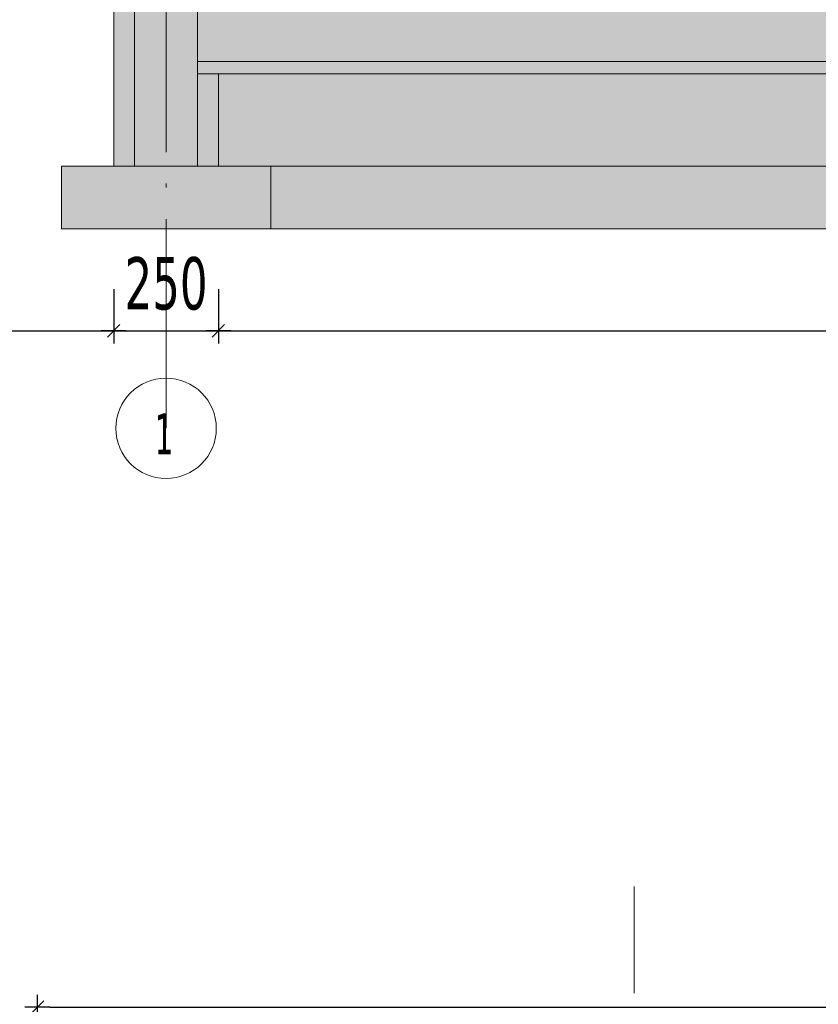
# Model space of a CAD drawing. Header units: millimetres. Extents: x 1567 to 2756, y -116 to 725.
# Tile 61 of 256: x 1605 to 1643, y 303 to 350. Entities that reach past the tile are written whole.
import ezdxf

# ---------------------------------------------------------------- set-up
doc = ezdxf.new("R2010")
doc.units = ezdxf.units.MM
doc.linetypes.add('CADWORK_5', pattern=[13.2, 10, -1.5, 0.2, -1.5])
doc.layers.add('Ech.1_50', color=7, linetype='Continuous')
doc.styles.add('tahoma-', font='txt', dxfattribs={"height": 1})
doc.styles.add('tahoma-b', font='txt', dxfattribs={"height": 1})
doc.styles.add('tahoma-z-r', font='txt', dxfattribs={"width": 0.704918})
doc.dimstyles.new('ISO-25', dxfattribs={"dimtxt": 2.5, "dimasz": 2.5, "dimexe": 1.25, "dimexo": 0.625, "dimtad": 1, "dimtxsty": 'Standard', "dimcen": 2.5, "dimadec": 0, "dimazin": 0, "dimtfac": 1, "dimtmove": 0, "dimatfit": 3, "dimfxl": 1, "dimarcsym": 0})

# ---------------------------------------------------------------- blocks, each defined once
blk = doc.blocks.new('cw-dimension-symbol2')
at = {"color": 0, "linetype": 'Continuous', "lineweight": -2}
for p, q in [((-1, 0), (1, 0)), ((-0.5, -0.5), (0.5, 0.5))]:
    blk.add_line(p, q, dxfattribs=at)
blk = doc.blocks.new('*D92')
at = {"layer": 'Defpoints', "color": 0}
for p in [(1586.223, 336.919), (1609.723, 336.919), (1609.723, 334.919)]:
    blk.add_point(p, dxfattribs=at)
at = {"layer": 'Ech.1_50', "color": 0, "linetype": 'Continuous', "lineweight": -2}
for p, q in [((1586.223, 336.919), (1586.223, 334.319)), ((1609.723, 336.919), (1609.723, 334.319)), ((1586.823, 334.919), (1609.123, 334.919))]:
    blk.add_line(p, q, dxfattribs=at)
at = {"layer": 'Ech.1_50', "color": 0, "lineweight": -2, "xscale": 0.6000000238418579, "yscale": 0.6000000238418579, "zscale": 0.6000000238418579, "rotation": 180}
blk.add_blockref('cw-dimension-symbol2', (1586.223, 334.919), dxfattribs=at)
at = {"layer": 'Ech.1_50', "color": 0, "lineweight": -2, "xscale": 0.6000000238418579, "yscale": 0.6000000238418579, "zscale": 0.6000000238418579}
blk.add_blockref('cw-dimension-symbol2', (1609.723, 334.919), dxfattribs=at)
at = {"layer": 'Ech.1_50', "color": 7, "linetype": 'Continuous', "lineweight": 5, "insert": (1597.973, 337.169), "char_height": 2.5, "attachment_point": 5, "style": 'tahoma-z-r'}
blk.add_mtext('1175', dxfattribs=at)
blk = doc.blocks.new('*D93')
at = {"layer": 'Defpoints', "color": 0}
for p in [(1609.723, 336.919), (1614.723, 336.919), (1614.723, 334.919)]:
    blk.add_point(p, dxfattribs=at)
at = {"layer": 'Ech.1_50', "color": 0, "linetype": 'Continuous', "lineweight": -2}
for p, q in [((1609.723, 336.919), (1609.723, 334.319)), ((1614.723, 336.919), (1614.723, 334.319)), ((1610.323, 334.919), (1614.123, 334.919))]:
    blk.add_line(p, q, dxfattribs=at)
at = {"layer": 'Ech.1_50', "color": 0, "lineweight": -2, "xscale": 0.6000000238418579, "yscale": 0.6000000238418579, "zscale": 0.6000000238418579, "rotation": 180}
blk.add_blockref('cw-dimension-symbol2', (1609.723, 334.919), dxfattribs=at)
at = {"layer": 'Ech.1_50', "color": 0, "lineweight": -2, "xscale": 0.6000000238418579, "yscale": 0.6000000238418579, "zscale": 0.6000000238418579}
blk.add_blockref('cw-dimension-symbol2', (1614.723, 334.919), dxfattribs=at)
at = {"layer": 'Ech.1_50', "color": 7, "linetype": 'Continuous', "lineweight": 5, "insert": (1612.223, 337.169), "char_height": 2.5, "attachment_point": 5, "style": 'tahoma-z-r'}
blk.add_mtext('250', dxfattribs=at)
blk = doc.blocks.new('*D94')
at = {"layer": 'Defpoints', "color": 0}
for p in [(1614.723, 336.919), (1680.723, 336.919), (1680.723, 334.919)]:
    blk.add_point(p, dxfattribs=at)
at = {"layer": 'Ech.1_50', "color": 0, "linetype": 'Continuous', "lineweight": -2}
for p, q in [((1614.723, 336.919), (1614.723, 334.319)), ((1680.723, 336.919), (1680.723, 334.319)), ((1615.323, 334.919), (1680.123, 334.919))]:
    blk.add_line(p, q, dxfattribs=at)
at = {"layer": 'Ech.1_50', "color": 0, "lineweight": -2, "xscale": 0.6000000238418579, "yscale": 0.6000000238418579, "zscale": 0.6000000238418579, "rotation": 180}
blk.add_blockref('cw-dimension-symbol2', (1614.723, 334.919), dxfattribs=at)
at = {"layer": 'Ech.1_50', "color": 0, "lineweight": -2, "xscale": 0.6000000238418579, "yscale": 0.6000000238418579, "zscale": 0.6000000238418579}
blk.add_blockref('cw-dimension-symbol2', (1680.723, 334.919), dxfattribs=at)
at = {"layer": 'Ech.1_50', "color": 7, "linetype": 'Continuous', "lineweight": 5, "insert": (1647.723, 337.169), "char_height": 2.5, "attachment_point": 5, "style": 'tahoma-z-r'}
blk.add_mtext('3300', dxfattribs=at)
blk = doc.blocks.new('*D106')
at = {"layer": 'Defpoints', "color": 0}
for p in [(1870.578, 302.6), (1606.078, 300.6), (1870.578, 300.6)]:
    blk.add_point(p, dxfattribs=at)
at = {"layer": 'Ech.1_50', "color": 0, "linetype": 'Continuous', "lineweight": -2}
for p, q in [((1606.078, 300.6), (1606.078, 303.2)), ((1870.578, 300.6), (1870.578, 303.2)), ((1606.678, 302.6), (1869.978, 302.6))]:
    blk.add_line(p, q, dxfattribs=at)
at = {"layer": 'Ech.1_50', "color": 0, "lineweight": -2, "xscale": 0.6000000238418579, "yscale": 0.6000000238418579, "zscale": 0.6000000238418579, "rotation": 180}
blk.add_blockref('cw-dimension-symbol2', (1606.078, 302.6), dxfattribs=at)
at = {"layer": 'Ech.1_50', "color": 0, "lineweight": -2, "xscale": 0.6000000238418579, "yscale": 0.6000000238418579, "zscale": 0.6000000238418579}
blk.add_blockref('cw-dimension-symbol2', (1870.578, 302.6), dxfattribs=at)
at = {"layer": 'Ech.1_50', "color": 7, "linetype": 'Continuous', "lineweight": 5, "insert": (1738.328, 304.85), "char_height": 2.5, "attachment_point": 5, "style": 'tahoma-z-r'}
blk.add_mtext('13225', dxfattribs=at)

msp = doc.modelspace()

# ---------------------------------------------------------------- hatches: boundary and pattern name
at = {"layer": 'Ech.1_50', "linetype": 'Continuous', "lineweight": 5, "true_color": 0xf3f3f3, "transparency": 33554687}
for points in [[(1609.723, 342.796), (1610.723, 342.796), (1610.723, 410.296), (1610.223, 409.796), (1609.723, 409.796), (1609.723, 342.796)], [(1613.723, 347.196), (1916.723, 347.196), (1916.723, 347.796), (1613.723, 347.796), (1613.723, 347.196)], [(1614.723, 347.196), (1613.723, 347.196), (1613.723, 342.796), (1614.723, 342.796), (1614.723, 347.196)], [(1617.223, 339.796), (1747.223, 339.796), (1747.223, 342.796), (1688.223, 342.796), (1688.223, 341.796), (1676.223, 341.796), (1676.223, 342.796), (1617.223, 342.796), (1617.223, 339.796)]]:
    msp.add_hatch(color=7, dxfattribs=at).paths.add_polyline_path(points)
at = {"layer": 'Ech.1_50', "linetype": 'Continuous', "lineweight": 5, "true_color": 0xf8f8f8, "transparency": 33554687}
msp.add_hatch(color=7, dxfattribs=at).paths.add_polyline_path([(1613.723, 407.796), (1610.723, 407.796), (1610.723, 342.796), (1613.723, 342.796), (1613.723, 407.796)])
at = {"layer": 'Ech.1_50', "linetype": 'Continuous', "lineweight": 5, "true_color": 0xdcdcdc, "transparency": 33554687}
for points in [[(1917.723, 350.796), (1613.723, 350.796), (1613.723, 347.796), (1917.723, 347.796), (1917.723, 350.796)], [(1617.223, 342.796), (1607.223, 342.796), (1607.223, 339.796), (1617.223, 339.796), (1617.223, 342.796)]]:
    msp.add_hatch(color=254, dxfattribs=at).paths.add_polyline_path(points)
at = {"layer": 'Ech.1_50', "linetype": 'Continuous', "lineweight": 5, "true_color": 0xfdfdfd, "transparency": 33554687}
msp.add_hatch(color=7, dxfattribs=at).paths.add_polyline_path([(1614.723, 342.796), (1676.223, 342.796), (1676.223, 347.196), (1614.723, 347.196), (1614.723, 342.796)])

# ---------------------------------------------------------------- linework, layer by layer
at = {"layer": 'Ech.1_50', "color": 7, "linetype": 'Continuous', "lineweight": 5}
for points in [[(1609.723, 342.796), (1610.723, 342.796), (1610.723, 410.296), (1610.223, 409.796), (1609.723, 409.796), (1609.723, 342.796)], [(1613.723, 407.796), (1610.723, 407.796), (1610.723, 342.796), (1613.723, 342.796), (1613.723, 407.796)], [(1917.723, 350.796), (1613.723, 350.796), (1613.723, 347.796), (1917.723, 347.796), (1917.723, 350.796)], [(1613.723, 347.196), (1916.723, 347.196), (1916.723, 347.796), (1613.723, 347.796), (1613.723, 347.196)], [(1614.723, 347.196), (1613.723, 347.196), (1613.723, 342.796), (1614.723, 342.796), (1614.723, 347.196)], [(1614.723, 342.796), (1676.223, 342.796), (1676.223, 347.196), (1614.723, 347.196), (1614.723, 342.796)], [(1617.223, 342.796), (1607.223, 342.796), (1607.223, 339.796), (1617.223, 339.796), (1617.223, 342.796)], [(1617.223, 339.796), (1747.223, 339.796), (1747.223, 342.796), (1688.223, 342.796), (1688.223, 341.796), (1676.223, 341.796), (1676.223, 342.796), (1617.223, 342.796), (1617.223, 339.796)]]:
    msp.add_lwpolyline(points, close=True, dxfattribs=at)
at = {"layer": 'Ech.1_50', "color": 7, "linetype": 'CADWORK_5', "lineweight": 5}
for points in [[(1612.223, 330.262), (1612.223, 346.37)], [(1634.578, 118.472), (1634.578, 308.372)]]:
    msp.add_lwpolyline(points, dxfattribs=at)

# ---------------------------------------------------------------- texts
at = {"layer": 'Ech.1_50', "color": 7, "linetype": 'Continuous', "insert": (1579.795, 319.518), "char_height": 5, "attachment_point": 1, "style": 'tahoma-b', "bg_fill": 3, "box_fill_scale": 1.15, "bg_fill_color": 256, "bg_fill_true_color": 13158600, "bg_fill_transparency": 33554687}
msp.add_mtext('\\A1;\\fTahoma|b1|i0;\\W0.600000;\\H4.746600;Coupe C-C', dxfattribs=at)

# ---------------------------------------------------------------- dimensions: what is measured, and where the dimension line sits
at = {"layer": 'Ech.1_50', "color": 7, "linetype": 'Continuous', "lineweight": 5}
for base, p1, p2, text, override, picture, middle in [((1609.723, 334.919), (1586.223, 336.919), (1609.723, 336.919), '1175', {"dimtxt": 2.5, "dimasz": 0.6, "dimexe": 0.6, "dimexo": 0, "dimgap": 0, "dimdec": 2, "dimlfac": 1, "dimtxsty": 'tahoma-z-r', "dimblk": 'cw-dimension-symbol2', "dimclrt": 7, "dimtmove": 2}, '*D92', (1597.973, 337.169)), ((1614.723, 334.919), (1609.723, 336.919), (1614.723, 336.919), '250', {"dimtxt": 2.5, "dimasz": 0.6, "dimexe": 0.6, "dimexo": 0, "dimgap": 0, "dimdec": 0, "dimlfac": 1, "dimtxsty": 'tahoma-z-r', "dimblk": 'cw-dimension-symbol2', "dimclrt": 7, "dimtmove": 2}, '*D93', (1612.223, 337.169)), ((1680.723, 334.919), (1614.723, 336.919), (1680.723, 336.919), '3300', {"dimtxt": 2.5, "dimasz": 0.6, "dimexe": 0.6, "dimexo": 0, "dimgap": 0, "dimdec": 0, "dimlfac": 1, "dimtxsty": 'tahoma-z-r', "dimblk": 'cw-dimension-symbol2', "dimclrt": 7, "dimtmove": 2}, '*D94', (1647.723, 337.169)), ((1870.578, 302.6), (1606.078, 300.6), (1870.578, 300.6), '13225', {"dimtxt": 2.5, "dimasz": 0.6, "dimexe": 0.6, "dimexo": 0, "dimgap": 0, "dimdec": 0, "dimlfac": 1, "dimtxsty": 'tahoma-z-r', "dimblk": 'cw-dimension-symbol2', "dimclrt": 7, "dimtmove": 2}, '*D106', (1738.328, 304.85))]:
    dim = msp.add_linear_dim(base=base, p1=p1, p2=p2, angle=0, text=text, dimstyle='ISO-25', override=override, dxfattribs=at)
    dim.commit()
    dim.dimension.update_dxf_attribs({"geometry": picture, "text_midpoint": middle, "dimtype": 161})

# ---------------------------------------------------------------- next in the draw order: wipeouts: each hides what was drawn before it
at = {"linetype": 'Continuous'}
msp.add_wipeout([(1612.223, 327.862), (1612.238, 327.862), (1612.253, 327.862), (1612.268, 327.863), (1612.283, 327.863), (1612.298, 327.863), (1612.313, 327.864), (1612.329, 327.864), (1612.344, 327.865), (1612.359, 327.866), (1612.374, 327.867), (1612.389, 327.868), (1612.404, 327.869), (1612.419, 327.87), (1612.434, 327.871), (1612.449, 327.873), (1612.464, 327.874), (1612.479, 327.876), (1612.494, 327.877), (1612.509, 327.879), (1612.524, 327.881), (1612.539, 327.883), (1612.554, 327.885), (1612.569, 327.887), (1612.584, 327.889), (1612.598, 327.892), (1612.613, 327.894), (1612.628, 327.897), (1612.643, 327.899), (1612.658, 327.902), (1612.673, 327.905), (1612.688, 327.907), (1612.702, 327.91), (1612.717, 327.913), (1612.732, 327.917), (1612.747, 327.92), (1612.761, 327.923), (1612.776, 327.927), (1612.791, 327.93), (1612.805, 327.934), (1612.82, 327.937), (1612.834, 327.941), (1612.849, 327.945), (1612.864, 327.949), (1612.878, 327.953), (1612.893, 327.957), (1612.907, 327.962), (1612.921, 327.966), (1612.936, 327.97), (1612.95, 327.975), (1612.965, 327.98), (1612.979, 327.984), (1612.993, 327.989), (1613.008, 327.994), (1613.022, 327.999), (1613.036, 328.004), (1613.05, 328.009), (1613.064, 328.014), (1613.078, 328.02), (1613.092, 328.025), (1613.107, 328.031), (1613.121, 328.036), (1613.134, 328.042), (1613.148, 328.048), (1613.162, 328.054), (1613.176, 328.059), (1613.19, 328.066), (1613.204, 328.072), (1613.218, 328.078), (1613.231, 328.084), (1613.245, 328.091), (1613.259, 328.097), (1613.272, 328.104), (1613.286, 328.11), (1613.299, 328.117), (1613.313, 328.124), (1613.326, 328.131), (1613.339, 328.138), (1613.353, 328.145), (1613.366, 328.152), (1613.379, 328.159), (1613.392, 328.166), (1613.406, 328.174), (1613.419, 328.181), (1613.432, 328.189), (1613.445, 328.196), (1613.458, 328.204), (1613.471, 328.212), (1613.483, 328.22), (1613.496, 328.228), (1613.509, 328.236), (1613.522, 328.244), (1613.534, 328.252), (1613.547, 328.26), (1613.56, 328.269), (1613.572, 328.277), (1613.584, 328.286), (1613.597, 328.294), (1613.609, 328.303), (1613.621, 328.312), (1613.634, 328.32), (1613.646, 328.329), (1613.658, 328.338), (1613.67, 328.347), (1613.682, 328.357), (1613.694, 328.366), (1613.706, 328.375), (1613.718, 328.384), (1613.729, 328.394), (1613.741, 328.403), (1613.753, 328.413), (1613.764, 328.423), (1613.776, 328.432), (1613.787, 328.442), (1613.799, 328.452), (1613.81, 328.462), (1613.821, 328.472), (1613.833, 328.482), (1613.844, 328.492), (1613.855, 328.502), (1613.866, 328.513), (1613.877, 328.523), (1613.888, 328.533), (1613.899, 328.544), (1613.909, 328.554), (1613.92, 328.565), (1613.931, 328.576), (1613.941, 328.586), (1613.952, 328.597), (1613.962, 328.608), (1613.973, 328.619), (1613.983, 328.63), (1613.993, 328.641), (1614.003, 328.652), (1614.013, 328.664), (1614.023, 328.675), (1614.033, 328.686), (1614.043, 328.698), (1614.053, 328.709), (1614.063, 328.721), (1614.072, 328.732), (1614.082, 328.744), (1614.091, 328.756), (1614.101, 328.767), (1614.11, 328.779), (1614.119, 328.791), (1614.129, 328.803), (1614.138, 328.815), (1614.147, 328.827), (1614.156, 328.839), (1614.165, 328.851), (1614.173, 328.864), (1614.182, 328.876), (1614.191, 328.888), (1614.199, 328.901), (1614.208, 328.913), (1614.216, 328.926), (1614.225, 328.938), (1614.233, 328.951), (1614.241, 328.963), (1614.249, 328.976), (1614.257, 328.989), (1614.265, 329.002), (1614.273, 329.015), (1614.281, 329.027), (1614.289, 329.04), (1614.296, 329.053), (1614.304, 329.066), (1614.311, 329.08), (1614.319, 329.093), (1614.326, 329.106), (1614.333, 329.119), (1614.341, 329.132), (1614.348, 329.146), (1614.355, 329.159), (1614.361, 329.173), (1614.368, 329.186), (1614.375, 329.199), (1614.382, 329.213), (1614.388, 329.227), (1614.395, 329.24), (1614.401, 329.254), (1614.407, 329.268), (1614.413, 329.281), (1614.42, 329.295), (1614.426, 329.309), (1614.432, 329.323), (1614.437, 329.337), (1614.443, 329.351), (1614.449, 329.365), (1614.454, 329.379), (1614.46, 329.393), (1614.465, 329.407), (1614.471, 329.421), (1614.476, 329.435), (1614.481, 329.449), (1614.486, 329.463), (1614.491, 329.478), (1614.496, 329.492), (1614.501, 329.506), (1614.506, 329.52), (1614.51, 329.535), (1614.515, 329.549), (1614.519, 329.564), (1614.523, 329.578), (1614.528, 329.593), (1614.532, 329.607), (1614.536, 329.622), (1614.54, 329.636), (1614.544, 329.651), (1614.548, 329.665), (1614.551, 329.68), (1614.555, 329.694), (1614.558, 329.709), (1614.562, 329.724), (1614.565, 329.739), (1614.568, 329.753), (1614.572, 329.768), (1614.575, 329.783), (1614.578, 329.798), (1614.58, 329.812), (1614.583, 329.827), (1614.586, 329.842), (1614.589, 329.857), (1614.591, 329.872), (1614.593, 329.887), (1614.596, 329.902), (1614.598, 329.916), (1614.6, 329.931), (1614.602, 329.946), (1614.604, 329.961), (1614.606, 329.976), (1614.608, 329.991), (1614.609, 330.006), (1614.611, 330.021), (1614.612, 330.036), (1614.614, 330.051), (1614.615, 330.066), (1614.616, 330.081), (1614.617, 330.096), (1614.618, 330.111), (1614.619, 330.126), (1614.62, 330.142), (1614.621, 330.157), (1614.621, 330.172), (1614.622, 330.187), (1614.622, 330.202), (1614.623, 330.217), (1614.623, 330.232), (1614.623, 330.247), (1614.623, 330.262), (1614.623, 330.277), (1614.623, 330.292), (1614.623, 330.307), (1614.622, 330.322), (1614.622, 330.337), (1614.621, 330.353), (1614.621, 330.368), (1614.62, 330.383), (1614.619, 330.398), (1614.618, 330.413), (1614.617, 330.428), (1614.616, 330.443), (1614.615, 330.458), (1614.614, 330.473), (1614.612, 330.488), (1614.611, 330.503), (1614.609, 330.518), (1614.608, 330.533), (1614.606, 330.548), (1614.604, 330.563), (1614.602, 330.578), (1614.6, 330.593), (1614.598, 330.608), (1614.596, 330.623), (1614.593, 330.638), (1614.591, 330.652), (1614.589, 330.667), (1614.586, 330.682), (1614.583, 330.697), (1614.58, 330.712), (1614.578, 330.727), (1614.575, 330.741), (1614.572, 330.756), (1614.568, 330.771), (1614.565, 330.786), (1614.562, 330.8), (1614.558, 330.815), (1614.555, 330.83), (1614.551, 330.844), (1614.548, 330.859), (1614.544, 330.874), (1614.54, 330.888), (1614.536, 330.903), (1614.532, 330.917), (1614.528, 330.932), (1614.523, 330.946), (1614.519, 330.961), (1614.515, 330.975), (1614.51, 330.989), (1614.506, 331.004), (1614.501, 331.018), (1614.496, 331.032), (1614.491, 331.047), (1614.486, 331.061), (1614.481, 331.075), (1614.476, 331.089), (1614.471, 331.103), (1614.465, 331.117), (1614.46, 331.132), (1614.454, 331.146), (1614.449, 331.16), (1614.443, 331.174), (1614.437, 331.187), (1614.432, 331.201), (1614.426, 331.215), (1614.42, 331.229), (1614.413, 331.243), (1614.407, 331.257), (1614.401, 331.27), (1614.395, 331.284), (1614.388, 331.298), (1614.382, 331.311), (1614.375, 331.325), (1614.368, 331.338), (1614.361, 331.352), (1614.355, 331.365), (1614.348, 331.378), (1614.341, 331.392), (1614.333, 331.405), (1614.326, 331.418), (1614.319, 331.431), (1614.311, 331.445), (1614.304, 331.458), (1614.296, 331.471), (1614.289, 331.484), (1614.281, 331.497), (1614.273, 331.51), (1614.265, 331.523), (1614.257, 331.535), (1614.249, 331.548), (1614.241, 331.561), (1614.233, 331.573), (1614.225, 331.586), (1614.216, 331.599), (1614.208, 331.611), (1614.199, 331.624), (1614.191, 331.636), (1614.182, 331.648), (1614.173, 331.661), (1614.165, 331.673), (1614.156, 331.685), (1614.147, 331.697), (1614.138, 331.709), (1614.129, 331.721), (1614.119, 331.733), (1614.11, 331.745), (1614.101, 331.757), (1614.091, 331.769), (1614.082, 331.78), (1614.072, 331.792), (1614.063, 331.803), (1614.053, 331.815), (1614.043, 331.826), (1614.033, 331.838), (1614.023, 331.849), (1614.013, 331.861), (1614.003, 331.872), (1613.993, 331.883), (1613.983, 331.894), (1613.973, 331.905), (1613.962, 331.916), (1613.952, 331.927), (1613.941, 331.938), (1613.931, 331.948), (1613.92, 331.959), (1613.909, 331.97), (1613.899, 331.98), (1613.888, 331.991), (1613.877, 332.001), (1613.866, 332.012), (1613.855, 332.022), (1613.844, 332.032), (1613.833, 332.042), (1613.821, 332.052), (1613.81, 332.062), (1613.799, 332.072), (1613.787, 332.082), (1613.776, 332.092), (1613.764, 332.102), (1613.753, 332.111), (1613.741, 332.121), (1613.729, 332.13), (1613.718, 332.14), (1613.706, 332.149), (1613.694, 332.158), (1613.682, 332.168), (1613.67, 332.177), (1613.658, 332.186), (1613.646, 332.195), (1613.634, 332.204), (1613.621, 332.213), (1613.609, 332.221), (1613.597, 332.23), (1613.584, 332.239), (1613.572, 332.247), (1613.56, 332.256), (1613.547, 332.264), (1613.534, 332.272), (1613.522, 332.28), (1613.509, 332.288), (1613.496, 332.297), (1613.483, 332.304), (1613.471, 332.312), (1613.458, 332.32), (1613.445, 332.328), (1613.432, 332.336), (1613.419, 332.343), (1613.406, 332.351), (1613.392, 332.358), (1613.379, 332.365), (1613.366, 332.372), (1613.353, 332.38), (1613.339, 332.387), (1613.326, 332.394), (1613.313, 332.401), (1613.299, 332.407), (1613.286, 332.414), (1613.272, 332.421), (1613.259, 332.427), (1613.245, 332.434), (1613.231, 332.44), (1613.218, 332.446), (1613.204, 332.453), (1613.19, 332.459), (1613.176, 332.465), (1613.162, 332.471), (1613.148, 332.477), (1613.134, 332.482), (1613.121, 332.488), (1613.107, 332.494), (1613.092, 332.499), (1613.078, 332.504), (1613.064, 332.51), (1613.05, 332.515), (1613.036, 332.52), (1613.022, 332.525), (1613.008, 332.53), (1612.993, 332.535), (1612.979, 332.54), (1612.965, 332.545), (1612.95, 332.549), (1612.936, 332.554), (1612.921, 332.558), (1612.907, 332.563), (1612.893, 332.567), (1612.878, 332.571), (1612.864, 332.575), (1612.849, 332.579), (1612.834, 332.583), (1612.82, 332.587), (1612.805, 332.59), (1612.791, 332.594), (1612.776, 332.598), (1612.761, 332.601), (1612.747, 332.604), (1612.732, 332.608), (1612.717, 332.611), (1612.702, 332.614), (1612.688, 332.617), (1612.673, 332.62), (1612.658, 332.622), (1612.643, 332.625), (1612.628, 332.628), (1612.613, 332.63), (1612.598, 332.633), (1612.584, 332.635), (1612.569, 332.637), (1612.554, 332.639), (1612.539, 332.641), (1612.524, 332.643), (1612.509, 332.645), (1612.494, 332.647), (1612.479, 332.648), (1612.464, 332.65), (1612.449, 332.651), (1612.434, 332.653), (1612.419, 332.654), (1612.404, 332.655), (1612.389, 332.656), (1612.374, 332.657), (1612.359, 332.658), (1612.344, 332.659), (1612.329, 332.66), (1612.313, 332.66), (1612.298, 332.661), (1612.283, 332.661), (1612.268, 332.662), (1612.253, 332.662), (1612.238, 332.662), (1612.223, 332.662), (1612.208, 332.662), (1612.193, 332.662), (1612.178, 332.662), (1612.163, 332.661), (1612.148, 332.661), (1612.133, 332.66), (1612.117, 332.66), (1612.102, 332.659), (1612.087, 332.658), (1612.072, 332.657), (1612.057, 332.656), (1612.042, 332.655), (1612.027, 332.654), (1612.012, 332.653), (1611.997, 332.651), (1611.982, 332.65), (1611.967, 332.648), (1611.952, 332.647), (1611.937, 332.645), (1611.922, 332.643), (1611.907, 332.641), (1611.892, 332.639), (1611.877, 332.637), (1611.862, 332.635), (1611.848, 332.633), (1611.833, 332.63), (1611.818, 332.628), (1611.803, 332.625), (1611.788, 332.622), (1611.773, 332.62), (1611.758, 332.617), (1611.744, 332.614), (1611.729, 332.611), (1611.714, 332.608), (1611.699, 332.604), (1611.685, 332.601), (1611.67, 332.598), (1611.655, 332.594), (1611.641, 332.59), (1611.626, 332.587), (1611.612, 332.583), (1611.597, 332.579), (1611.582, 332.575), (1611.568, 332.571), (1611.553, 332.567), (1611.539, 332.563), (1611.525, 332.558), (1611.51, 332.554), (1611.496, 332.549), (1611.481, 332.545), (1611.467, 332.54), (1611.453, 332.535), (1611.438, 332.53), (1611.424, 332.525), (1611.41, 332.52), (1611.396, 332.515), (1611.382, 332.51), (1611.368, 332.504), (1611.354, 332.499), (1611.34, 332.494), (1611.326, 332.488), (1611.312, 332.482), (1611.298, 332.477), (1611.284, 332.471), (1611.27, 332.465), (1611.256, 332.459), (1611.242, 332.453), (1611.229, 332.446), (1611.215, 332.44), (1611.201, 332.434), (1611.188, 332.427), (1611.174, 332.421), (1611.16, 332.414), (1611.147, 332.407), (1611.133, 332.401), (1611.12, 332.394), (1611.107, 332.387), (1611.093, 332.38), (1611.08, 332.372), (1611.067, 332.365), (1611.054, 332.358), (1611.04, 332.351), (1611.027, 332.343), (1611.014, 332.336), (1611.001, 332.328), (1610.988, 332.32), (1610.975, 332.312), (1610.963, 332.304), (1610.95, 332.297), (1610.937, 332.288), (1610.924, 332.28), (1610.912, 332.272), (1610.899, 332.264), (1610.887, 332.256), (1610.874, 332.247), (1610.862, 332.239), (1610.849, 332.23), (1610.837, 332.221), (1610.825, 332.213), (1610.812, 332.204), (1610.8, 332.195), (1610.788, 332.186), (1610.776, 332.177), (1610.764, 332.168), (1610.752, 332.158), (1610.74, 332.149), (1610.728, 332.14), (1610.717, 332.13), (1610.705, 332.121), (1610.693, 332.111), (1610.682, 332.102), (1610.67, 332.092), (1610.659, 332.082), (1610.647, 332.072), (1610.636, 332.062), (1610.625, 332.052), (1610.613, 332.042), (1610.602, 332.032), (1610.591, 332.022), (1610.58, 332.012), (1610.569, 332.001), (1610.558, 331.991), (1610.547, 331.98), (1610.537, 331.97), (1610.526, 331.959), (1610.515, 331.948), (1610.505, 331.938), (1610.494, 331.927), (1610.484, 331.916), (1610.473, 331.905), (1610.463, 331.894), (1610.453, 331.883), (1610.443, 331.872), (1610.433, 331.861), (1610.423, 331.849), (1610.413, 331.838), (1610.403, 331.826), (1610.393, 331.815), (1610.383, 331.803), (1610.374, 331.792), (1610.364, 331.78), (1610.355, 331.769), (1610.345, 331.757), (1610.336, 331.745), (1610.327, 331.733), (1610.317, 331.721), (1610.308, 331.709), (1610.299, 331.697), (1610.29, 331.685), (1610.281, 331.673), (1610.273, 331.661), (1610.264, 331.648), (1610.255, 331.636), (1610.247, 331.624), (1610.238, 331.611), (1610.23, 331.599), (1610.221, 331.586), (1610.213, 331.573), (1610.205, 331.561), (1610.197, 331.548), (1610.189, 331.535), (1610.181, 331.523), (1610.173, 331.51), (1610.165, 331.497), (1610.157, 331.484), (1610.15, 331.471), (1610.142, 331.458), (1610.135, 331.445), (1610.127, 331.431), (1610.12, 331.418), (1610.113, 331.405), (1610.106, 331.392), (1610.098, 331.378), (1610.091, 331.365), (1610.085, 331.352), (1610.078, 331.338), (1610.071, 331.325), (1610.064, 331.311), (1610.058, 331.298), (1610.051, 331.284), (1610.045, 331.27), (1610.039, 331.257), (1610.033, 331.243), (1610.026, 331.229), (1610.02, 331.215), (1610.014, 331.201), (1610.009, 331.187), (1610.003, 331.174), (1609.997, 331.16), (1609.992, 331.146), (1609.986, 331.132), (1609.981, 331.117), (1609.975, 331.103), (1609.97, 331.089), (1609.965, 331.075), (1609.96, 331.061), (1609.955, 331.047), (1609.95, 331.032), (1609.945, 331.018), (1609.94, 331.004), (1609.936, 330.989), (1609.931, 330.975), (1609.927, 330.961), (1609.923, 330.946), (1609.918, 330.932), (1609.914, 330.917), (1609.91, 330.903), (1609.906, 330.888), (1609.902, 330.874), (1609.898, 330.859), (1609.895, 330.844), (1609.891, 330.83), (1609.888, 330.815), (1609.884, 330.8), (1609.881, 330.786), (1609.878, 330.771), (1609.874, 330.756), (1609.871, 330.741), (1609.868, 330.727), (1609.866, 330.712), (1609.863, 330.697), (1609.86, 330.682), (1609.857, 330.667), (1609.855, 330.652), (1609.853, 330.638), (1609.85, 330.623), (1609.848, 330.608), (1609.846, 330.593), (1609.844, 330.578), (1609.842, 330.563), (1609.84, 330.548), (1609.838, 330.533), (1609.837, 330.518), (1609.835, 330.503), (1609.834, 330.488), (1609.832, 330.473), (1609.831, 330.458), (1609.83, 330.443), (1609.829, 330.428), (1609.828, 330.413), (1609.827, 330.398), (1609.826, 330.383), (1609.825, 330.368), (1609.825, 330.353), (1609.824, 330.337), (1609.824, 330.322), (1609.823, 330.307), (1609.823, 330.292), (1609.823, 330.277), (1609.823, 330.262), (1609.823, 330.247), (1609.823, 330.232), (1609.823, 330.217), (1609.824, 330.202), (1609.824, 330.187), (1609.825, 330.172), (1609.825, 330.157), (1609.826, 330.142), (1609.827, 330.126), (1609.828, 330.111), (1609.829, 330.096), (1609.83, 330.081), (1609.831, 330.066), (1609.832, 330.051), (1609.834, 330.036), (1609.835, 330.021), (1609.837, 330.006), (1609.838, 329.991), (1609.84, 329.976), (1609.842, 329.961), (1609.844, 329.946), (1609.846, 329.931), (1609.848, 329.916), (1609.85, 329.902), (1609.853, 329.887), (1609.855, 329.872), (1609.857, 329.857), (1609.86, 329.842), (1609.863, 329.827), (1609.866, 329.812), (1609.868, 329.798), (1609.871, 329.783), (1609.874, 329.768), (1609.878, 329.753), (1609.881, 329.739), (1609.884, 329.724), (1609.888, 329.709), (1609.891, 329.694), (1609.895, 329.68), (1609.898, 329.665), (1609.902, 329.651), (1609.906, 329.636), (1609.91, 329.622), (1609.914, 329.607), (1609.918, 329.593), (1609.923, 329.578), (1609.927, 329.564), (1609.931, 329.549), (1609.936, 329.535), (1609.94, 329.52), (1609.945, 329.506), (1609.95, 329.492), (1609.955, 329.478), (1609.96, 329.463), (1609.965, 329.449), (1609.97, 329.435), (1609.975, 329.421), (1609.981, 329.407), (1609.986, 329.393), (1609.992, 329.379), (1609.997, 329.365), (1610.003, 329.351), (1610.009, 329.337), (1610.014, 329.323), (1610.02, 329.309), (1610.026, 329.295), (1610.033, 329.281), (1610.039, 329.268), (1610.045, 329.254), (1610.051, 329.24), (1610.058, 329.227), (1610.064, 329.213), (1610.071, 329.199), (1610.078, 329.186), (1610.085, 329.173), (1610.091, 329.159), (1610.098, 329.146), (1610.106, 329.132), (1610.113, 329.119), (1610.12, 329.106), (1610.127, 329.093), (1610.135, 329.08), (1610.142, 329.066), (1610.15, 329.053), (1610.157, 329.04), (1610.165, 329.027), (1610.173, 329.015), (1610.181, 329.002), (1610.189, 328.989), (1610.197, 328.976), (1610.205, 328.963), (1610.213, 328.951), (1610.221, 328.938), (1610.23, 328.926), (1610.238, 328.913), (1610.247, 328.901), (1610.255, 328.888), (1610.264, 328.876), (1610.273, 328.864), (1610.281, 328.851), (1610.29, 328.839), (1610.299, 328.827), (1610.308, 328.815), (1610.317, 328.803), (1610.327, 328.791), (1610.336, 328.779), (1610.345, 328.767), (1610.355, 328.756), (1610.364, 328.744), (1610.374, 328.732), (1610.383, 328.721), (1610.393, 328.709), (1610.403, 328.698), (1610.413, 328.686), (1610.423, 328.675), (1610.433, 328.664), (1610.443, 328.652), (1610.453, 328.641), (1610.463, 328.63), (1610.473, 328.619), (1610.484, 328.608), (1610.494, 328.597), (1610.505, 328.586), (1610.515, 328.576), (1610.526, 328.565), (1610.537, 328.554), (1610.547, 328.544), (1610.558, 328.533), (1610.569, 328.523), (1610.58, 328.513), (1610.591, 328.502), (1610.602, 328.492), (1610.613, 328.482), (1610.625, 328.472), (1610.636, 328.462), (1610.647, 328.452), (1610.659, 328.442), (1610.67, 328.432), (1610.682, 328.423), (1610.693, 328.413), (1610.705, 328.403), (1610.717, 328.394), (1610.728, 328.384), (1610.74, 328.375), (1610.752, 328.366), (1610.764, 328.357), (1610.776, 328.347), (1610.788, 328.338), (1610.8, 328.329), (1610.812, 328.32), (1610.825, 328.312), (1610.837, 328.303), (1610.849, 328.294), (1610.862, 328.286), (1610.874, 328.277), (1610.887, 328.269), (1610.899, 328.26), (1610.912, 328.252), (1610.924, 328.244), (1610.937, 328.236), (1610.95, 328.228), (1610.963, 328.22), (1610.975, 328.212), (1610.988, 328.204), (1611.001, 328.196), (1611.014, 328.189), (1611.027, 328.181), (1611.04, 328.174), (1611.054, 328.166), (1611.067, 328.159), (1611.08, 328.152), (1611.093, 328.145), (1611.107, 328.138), (1611.12, 328.131), (1611.133, 328.124), (1611.147, 328.117), (1611.16, 328.11), (1611.174, 328.104), (1611.188, 328.097), (1611.201, 328.091), (1611.215, 328.084), (1611.229, 328.078), (1611.242, 328.072), (1611.256, 328.066), (1611.27, 328.059), (1611.284, 328.054), (1611.298, 328.048), (1611.312, 328.042), (1611.326, 328.036), (1611.34, 328.031), (1611.354, 328.025), (1611.368, 328.02), (1611.382, 328.014), (1611.396, 328.009), (1611.41, 328.004), (1611.424, 327.999), (1611.438, 327.994), (1611.453, 327.989), (1611.467, 327.984), (1611.481, 327.98), (1611.496, 327.975), (1611.51, 327.97), (1611.525, 327.966), (1611.539, 327.962), (1611.553, 327.957), (1611.568, 327.953), (1611.582, 327.949), (1611.597, 327.945), (1611.612, 327.941), (1611.626, 327.937), (1611.641, 327.934), (1611.655, 327.93), (1611.67, 327.927), (1611.685, 327.923), (1611.699, 327.92), (1611.714, 327.917), (1611.729, 327.913), (1611.744, 327.91), (1611.758, 327.907), (1611.773, 327.905), (1611.788, 327.902), (1611.803, 327.899), (1611.818, 327.897), (1611.833, 327.894), (1611.848, 327.892), (1611.862, 327.889), (1611.877, 327.887), (1611.892, 327.885), (1611.907, 327.883), (1611.922, 327.881), (1611.937, 327.879), (1611.952, 327.877), (1611.967, 327.876), (1611.982, 327.874), (1611.997, 327.873), (1612.012, 327.871), (1612.027, 327.87), (1612.042, 327.869), (1612.057, 327.868), (1612.072, 327.867), (1612.087, 327.866), (1612.102, 327.865), (1612.117, 327.864), (1612.133, 327.864), (1612.148, 327.863), (1612.163, 327.863), (1612.178, 327.863), (1612.193, 327.862), (1612.208, 327.862)], dxfattribs=at).dxf.layer = 'Ech.1_50'

# ---------------------------------------------------------------- next in the draw order: linework, layer by layer
at = {"layer": 'Ech.1_50', "color": 7, "linetype": 'CADWORK_5', "lineweight": 5}
msp.add_lwpolyline([(1612.223, 330.262), (1612.223, 509.492)], dxfattribs=at)
at = {"layer": 'Ech.1_50', "color": 7, "lineweight": 5}
msp.add_circle((1612.223, 330.262), 2.4, dxfattribs=at)

# ---------------------------------------------------------------- next in the draw order: texts
at = {"layer": 'Ech.1_50', "color": 7, "linetype": 'Continuous', "style": 'tahoma-', "width": 0.6}
msp.add_text('1', height=1.961, dxfattribs=at).set_placement((1611.689, 329.012))

doc.saveas('drawing.dxf')
